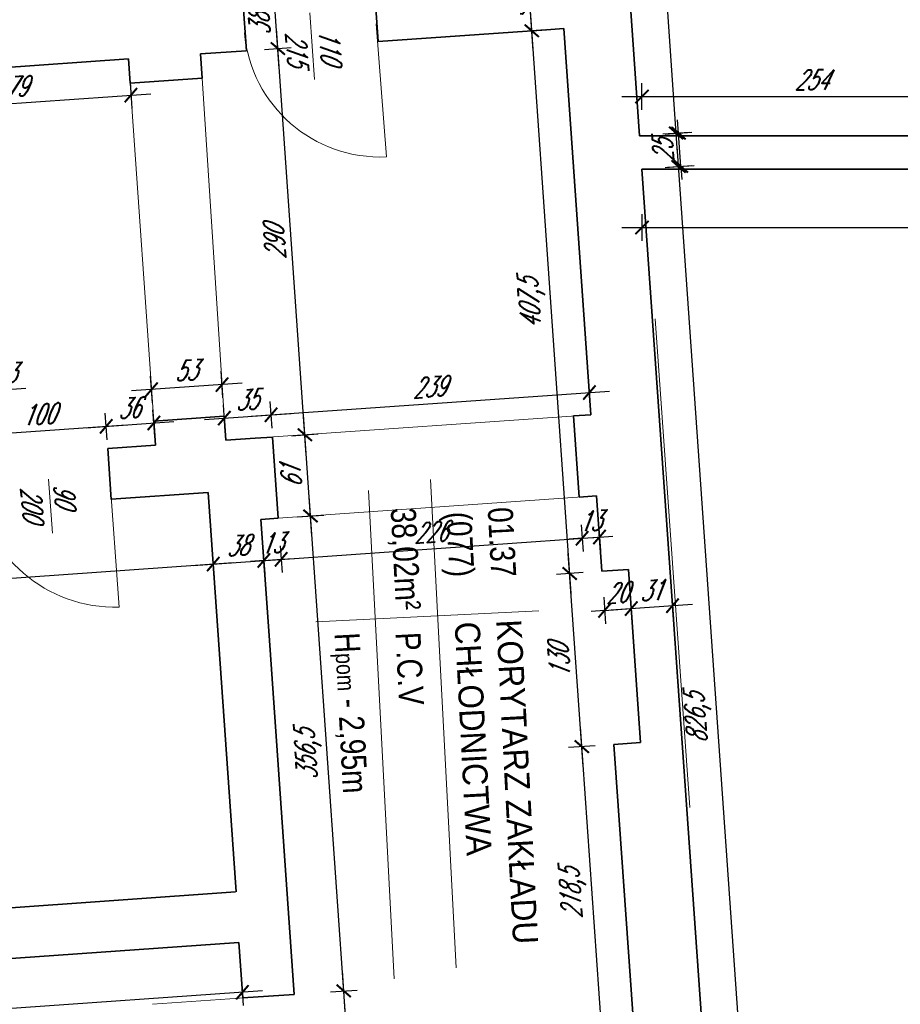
# Model space of a CAD drawing. Header units: millimetres. Extents: x 402 to 79005, y -7782 to 89952.
# Tile 201 of 256: x 22563 to 23222, y 37096 to 37833. Entities that reach past the tile are written whole.
import ezdxf

# ---------------------------------------------------------------- set-up
doc = ezdxf.new("R2010")
doc.units = ezdxf.units.MM
doc.header["$LTSCALE"] = 10
doc.linetypes.add('DASHED', pattern=[19.05, 12.7, -6.35])
doc.layers.get('0').update_dxf_attribs({"lineweight": 0})
doc.layers.get('Defpoints').update_dxf_attribs({"color": 253})
for name, color, linetype, lineweight in [('01 parter - ściany', 253, 'Continuous', 35), ('03_drzwi', 253, 'Continuous', 15), ('04-2_nad', 253, 'DASHED', 5), ('05-01_wymiary', 253, 'Continuous', 5), ('05-03_opis', 253, 'Continuous', 5)]:
    doc.layers.add(name, color=color, linetype=linetype, lineweight=lineweight)
doc.styles.add('ariel', font='ARIAL.TTF', dxfattribs={"width": 0.8})
doc.styles.add('ariel_wym', font='simplex.shx', dxfattribs={"width": 0.65, "oblique": 25})
doc.dimstyles.new('ariel 50 wnętrze', dxfattribs={"dimtxt": 15, "dimasz": 10, "dimexe": 10, "dimexo": 0, "dimgap": 5, "dimtad": 1, "dimdec": 1, "dimrnd": 0.5, "dimtxsty": 'ariel_wym', "dimblk": 'ARCHTICK', "dimcen": 2.5, "dimdle": 15, "dimazin": 0, "dimtfac": 1, "dimtdec": 1, "dimtix": 1, "dimtmove": 0, "dimatfit": 3, "dimldrblk": 'DOT', "dimfxl": 0, "dimarcsym": 0})

# ---------------------------------------------------------------- blocks, each defined once
blk = doc.blocks.new('_ArchTick')
at = {"color": 0, "linetype": 'ByBlock', "const_width": 0.15}
blk.add_lwpolyline([(-0.5, -0.5), (0.5, 0.5)], dxfattribs=at)
blk = doc.blocks.new('*D816')
at = {"layer": '05-01_wymiary', "color": 0, "lineweight": -2}
for p, q in [((23028.69, 37765.72), (23028.69, 37785.72)), ((23282.65, 37765.72), (23282.65, 37785.72)), ((23013.69, 37775.72), (23297.65, 37775.72))]:
    blk.add_line(p, q, dxfattribs=at)
at = {"layer": 'Defpoints', "color": 0}
for p in [(23282.65, 37775.72), (23028.69, 37746.34), (23282.65, 37746.34)]:
    blk.add_point(p, dxfattribs=at)
at = {"layer": '05-01_wymiary', "color": 0, "lineweight": -2, "xscale": 10, "yscale": 10, "zscale": 10, "rotation": 180}
blk.add_blockref('_ArchTick', (23028.69, 37775.72), dxfattribs=at)
at = {"layer": '05-01_wymiary', "color": 0, "lineweight": -2, "xscale": 10, "yscale": 10, "zscale": 10}
blk.add_blockref('_ArchTick', (23282.65, 37775.72), dxfattribs=at)
at = {"layer": '05-01_wymiary', "color": 0, "insert": (23155.67, 37788.22), "char_height": 15, "attachment_point": 5, "style": 'ariel_wym'}
blk.add_mtext('254', dxfattribs=at)
blk = doc.blocks.new('_Dot')
at = {"color": 0, "linetype": 'ByBlock', "lineweight": -2}
blk.add_line((-0.5, 0), (-1, 0), dxfattribs=at)
at = {"color": 0, "linetype": 'ByBlock', "const_width": 0.5}
blk.add_lwpolyline([(-0.25, 0, 1), (0.25, 0, 1)], format="xyb", close=True, dxfattribs=at)
blk = doc.blocks.new('*D821')
at = {"layer": '05-01_wymiary', "color": 0, "lineweight": -2}
for p, q in [((23028.69, 37687.62), (23028.69, 37667.62)), ((23868.65, 37687.62), (23868.65, 37667.62)), ((23013.69, 37677.62), (23883.65, 37677.62))]:
    blk.add_line(p, q, dxfattribs=at)
at = {"layer": 'Defpoints', "color": 0}
for p in [(23028.69, 37721.34), (23868.65, 37721.34), (23868.65, 37677.62)]:
    blk.add_point(p, dxfattribs=at)
at = {"layer": '05-01_wymiary', "color": 0, "lineweight": -2, "xscale": 10, "yscale": 10, "zscale": 10, "rotation": 180}
blk.add_blockref('_ArchTick', (23028.69, 37677.62), dxfattribs=at)
at = {"layer": '05-01_wymiary', "color": 0, "lineweight": -2, "xscale": 10, "yscale": 10, "zscale": 10}
blk.add_blockref('_ArchTick', (23868.65, 37677.62), dxfattribs=at)
at = {"layer": '05-01_wymiary', "color": 0, "insert": (23448.67, 37690.12), "char_height": 15, "attachment_point": 5, "style": 'ariel_wym'}
blk.add_mtext('840', dxfattribs=at)
blk = doc.blocks.new('*D453')
at = {"layer": '05-01_wymiary', "color": 0, "lineweight": -2}
for p, q in [((22812.34, 37004.99), (22804.25, 37120.71)), ((22795.32, 37105.05), (22815.28, 37106.44)), ((22801.32, 37019.26), (22821.27, 37020.65))]:
    blk.add_line(p, q, dxfattribs=at)
at = {"layer": 'Defpoints', "color": 0}
for p in [(22805.3, 37105.75), (22768.18, 37103.15), (22774.18, 37017.36)]:
    blk.add_point(p, dxfattribs=at)
at = {"layer": '05-01_wymiary', "color": 0, "lineweight": -2, "xscale": 10, "yscale": 10, "zscale": 10}
for p, rotation in [((22805.3, 37105.75), 94.00000000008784), ((22811.3, 37019.96), 274.0000000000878)]:
    blk.add_blockref('_ArchTick', p, dxfattribs=dict(at, rotation=rotation))
at = {"layer": '05-01_wymiary', "color": 0, "insert": (22795.83, 37061.98), "char_height": 15, "attachment_point": 5, "rotation": 94, "style": 'ariel_wym'}
blk.add_mtext('86', dxfattribs=at)
blk = doc.blocks.new('*D454')
at = {"layer": '05-01_wymiary', "color": 0, "lineweight": -2}
for p, q in [((22806.35, 37090.78), (22779.38, 37476.44)), ((22770.45, 37460.78), (22790.4, 37462.18)), ((22795.32, 37105.05), (22815.28, 37106.44))]:
    blk.add_line(p, q, dxfattribs=at)
at = {"layer": 'Defpoints', "color": 0}
for p in [(22756.27, 37459.79), (22780.42, 37461.48), (22768.18, 37103.15)]:
    blk.add_point(p, dxfattribs=at)
at = {"layer": '05-01_wymiary', "color": 0, "lineweight": -2, "xscale": 10, "yscale": 10, "zscale": 10}
for p, rotation in [((22780.42, 37461.48), 94.00000000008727), ((22805.3, 37105.75), 274.0000000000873)]:
    blk.add_blockref('_ArchTick', p, dxfattribs=dict(at, rotation=rotation))
at = {"layer": '05-01_wymiary', "color": 0, "insert": (22778.97, 37282.64), "char_height": 15, "attachment_point": 5, "rotation": 94, "style": 'ariel_wym'}
blk.add_mtext('356,5', dxfattribs=at)
blk = doc.blocks.new('*D455')
at = {"layer": '05-01_wymiary', "color": 0, "lineweight": -2}
for p, q in [((22781.47, 37446.51), (22775.12, 37537.29)), ((22766.19, 37521.63), (22786.14, 37523.03)), ((22770.45, 37460.78), (22790.4, 37462.18))]:
    blk.add_line(p, q, dxfattribs=at)
at = {"layer": 'Defpoints', "color": 0}
for p in [(22752.02, 37520.64), (22776.17, 37522.33), (22756.27, 37459.79)]:
    blk.add_point(p, dxfattribs=at)
at = {"layer": '05-01_wymiary', "color": 0, "lineweight": -2, "xscale": 10, "yscale": 10, "zscale": 10}
for p, rotation in [((22776.17, 37522.33), 94.00000000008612), ((22780.42, 37461.48), 274.0000000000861)]:
    blk.add_blockref('_ArchTick', p, dxfattribs=dict(at, rotation=rotation))
at = {"layer": '05-01_wymiary', "color": 0, "insert": (22765.83, 37491.03), "char_height": 15, "attachment_point": 5, "rotation": 94, "style": 'ariel_wym'}
blk.add_mtext('61', dxfattribs=at)
blk = doc.blocks.new('*D456')
at = {"layer": '05-01_wymiary', "color": 0, "lineweight": -2}
for p, q in [((22777.22, 37507.37), (22754.89, 37826.59)), ((22745.96, 37810.92), (22765.92, 37812.32)), ((22766.19, 37521.63), (22786.14, 37523.03))]:
    blk.add_line(p, q, dxfattribs=at)
at = {"layer": 'Defpoints', "color": 0}
for p in [(22755.94, 37811.62), (22732.41, 37809.98), (22752.02, 37520.64)]:
    blk.add_point(p, dxfattribs=at)
at = {"layer": '05-01_wymiary', "color": 0, "lineweight": -2, "xscale": 10, "yscale": 10, "zscale": 10}
for p, rotation in [((22755.94, 37811.62), 94.00000000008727), ((22776.17, 37522.33), 274.0000000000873)]:
    blk.add_blockref('_ArchTick', p, dxfattribs=dict(at, rotation=rotation))
at = {"layer": '05-01_wymiary', "color": 0, "insert": (22753.59, 37666.1), "char_height": 15, "attachment_point": 5, "rotation": 94, "style": 'ariel_wym'}
blk.add_mtext('290', dxfattribs=at)
blk = doc.blocks.new('*D457')
at = {"layer": '05-01_wymiary', "color": 0, "lineweight": -2}
for p, q in [((22756.99, 37796.66), (22752.24, 37864.49)), ((22743.31, 37848.83), (22763.26, 37850.23)), ((22745.96, 37810.92), (22765.92, 37812.32))]:
    blk.add_line(p, q, dxfattribs=at)
at = {"layer": 'Defpoints', "color": 0}
for p in [(22753.29, 37849.53), (22729.76, 37847.88), (22732.41, 37809.98)]:
    blk.add_point(p, dxfattribs=at)
at = {"layer": '05-01_wymiary', "color": 0, "lineweight": -2, "xscale": 10, "yscale": 10, "zscale": 10}
for p, rotation in [((22753.29, 37849.53), 94.00000000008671), ((22755.94, 37811.62), 274.0000000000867)]:
    blk.add_blockref('_ArchTick', p, dxfattribs=dict(at, rotation=rotation))
at = {"layer": '05-01_wymiary', "color": 0, "insert": (22742.15, 37829.7), "char_height": 15, "attachment_point": 5, "rotation": 94, "style": 'ariel_wym'}
blk.add_mtext('38', dxfattribs=at)
blk = doc.blocks.new('*D484')
at = {"layer": '05-01_wymiary', "color": 0, "lineweight": -2}
for p, q in [((22537.32, 37554.8), (22506.05, 37520.14)), ((22567.23, 37556.89), (22537.32, 37554.8)), ((22528.3, 37511.67), (22526.9, 37531.63)), ((22485.21, 37508.66), (22483.81, 37528.61)), ((22469.54, 37517.59), (22542.56, 37522.7))]:
    blk.add_line(p, q, dxfattribs=at)
at = {"layer": 'Defpoints', "color": 0}
for p in [(22527.6, 37521.65), (22485.67, 37502.01), (22528.76, 37505.03)]:
    blk.add_point(p, dxfattribs=at)
at = {"layer": '05-01_wymiary', "color": 0, "lineweight": -2, "xscale": 10, "yscale": 10, "zscale": 10}
for p, rotation in [((22484.51, 37518.64), 183.9999999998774), ((22527.6, 37521.65), 3.999999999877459)]:
    blk.add_blockref('_ArchTick', p, dxfattribs=dict(at, rotation=rotation))
at = {"layer": '05-01_wymiary', "color": 0, "insert": (22551.41, 37568.31), "char_height": 15, "attachment_point": 5, "rotation": 4, "style": 'ariel_wym'}
blk.add_mtext('43', dxfattribs=at)
blk = doc.blocks.new('*D485')
at = {"layer": '05-01_wymiary', "color": 0, "lineweight": -2}
for p, q in [((22628.05, 37518.65), (22626.66, 37538.6)), ((22528.3, 37511.67), (22526.9, 37531.63)), ((22512.63, 37520.6), (22642.32, 37529.67))]:
    blk.add_line(p, q, dxfattribs=at)
at = {"layer": 'Defpoints', "color": 0}
for p in [(22627.35, 37528.63), (22628.52, 37512), (22528.76, 37505.03)]:
    blk.add_point(p, dxfattribs=at)
at = {"layer": '05-01_wymiary', "color": 0, "lineweight": -2, "xscale": 10, "yscale": 10, "zscale": 10}
for p, rotation in [((22627.35, 37528.63), 3.999999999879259), ((22527.6, 37521.65), 183.9999999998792)]:
    blk.add_blockref('_ArchTick', p, dxfattribs=dict(at, rotation=rotation))
at = {"layer": '05-01_wymiary', "color": 0, "insert": (22576.6, 37537.61), "char_height": 15, "attachment_point": 5, "rotation": 4, "style": 'ariel_wym'}
blk.add_mtext('100', dxfattribs=at)
blk = doc.blocks.new('*D486')
at = {"layer": '05-01_wymiary', "color": 0, "lineweight": -2}
for p, q in [((22628.05, 37518.65), (22626.66, 37538.6)), ((22663.77, 37521.15), (22662.37, 37541.1)), ((22612.39, 37527.58), (22678.04, 37532.17))]:
    blk.add_line(p, q, dxfattribs=at)
at = {"layer": 'Defpoints', "color": 0}
for p in [(22663.07, 37531.12), (22628.52, 37512), (22664.23, 37514.5)]:
    blk.add_point(p, dxfattribs=at)
at = {"layer": '05-01_wymiary', "color": 0, "lineweight": -2, "xscale": 10, "yscale": 10, "zscale": 10}
for p, rotation in [((22627.35, 37528.63), 183.9999999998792), ((22663.07, 37531.12), 3.999999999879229)]:
    blk.add_blockref('_ArchTick', p, dxfattribs=dict(at, rotation=rotation))
at = {"layer": '05-01_wymiary', "color": 0, "insert": (22644.34, 37542.34), "char_height": 15, "attachment_point": 5, "rotation": 4, "style": 'ariel_wym'}
blk.add_mtext('36', dxfattribs=at)
blk = doc.blocks.new('*D487')
at = {"layer": '05-01_wymiary', "color": 0, "lineweight": -2}
for p, q in [((22714.82, 37549.89), (22713.43, 37569.84)), ((22729.09, 37560.91), (22646.36, 37555.13)), ((22662.02, 37546.2), (22660.62, 37566.15))]:
    blk.add_line(p, q, dxfattribs=at)
at = {"layer": 'Defpoints', "color": 0}
for p in [(22661.32, 37556.18), (22662.97, 37532.57), (22715.78, 37536.26)]:
    blk.add_point(p, dxfattribs=at)
at = {"layer": '05-01_wymiary', "color": 0, "lineweight": -2, "xscale": 10, "yscale": 10, "zscale": 10}
for p, rotation in [((22661.32, 37556.18), 183.9999999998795), ((22714.12, 37559.87), 3.99999999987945)]:
    blk.add_blockref('_ArchTick', p, dxfattribs=dict(at, rotation=rotation))
at = {"layer": '05-01_wymiary', "color": 0, "insert": (22686.85, 37570.49), "char_height": 15, "attachment_point": 5, "rotation": 4, "style": 'ariel_wym'}
blk.add_mtext('53', dxfattribs=at)
blk = doc.blocks.new('*D488')
at = {"layer": '05-01_wymiary', "color": 0, "lineweight": -2}
for p, q in [((22751.56, 37527.29), (22750.16, 37547.24)), ((22716.57, 37524.84), (22715.18, 37544.79)), ((22700.91, 37533.77), (22765.82, 37538.31))]:
    blk.add_line(p, q, dxfattribs=at)
at = {"layer": 'Defpoints', "color": 0}
for p in [(22750.86, 37537.26), (22717.04, 37518.19), (22752.02, 37520.64)]:
    blk.add_point(p, dxfattribs=at)
at = {"layer": '05-01_wymiary', "color": 0, "lineweight": -2, "xscale": 10, "yscale": 10, "zscale": 10}
for p, rotation in [((22715.88, 37534.82), 183.9999999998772), ((22750.86, 37537.26), 3.999999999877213)]:
    blk.add_blockref('_ArchTick', p, dxfattribs=dict(at, rotation=rotation))
at = {"layer": '05-01_wymiary', "color": 0, "insert": (22732.5, 37548.51), "char_height": 15, "attachment_point": 5, "rotation": 4, "style": 'ariel_wym'}
blk.add_mtext('35', dxfattribs=at)
blk = doc.blocks.new('*D489')
at = {"layer": '05-01_wymiary', "color": 0, "lineweight": -2}
for p, q in [((22989.28, 37553.93), (22988.58, 37563.91)), ((22735.89, 37536.21), (23004.24, 37554.98)), ((22751.56, 37527.29), (22750.16, 37547.24))]:
    blk.add_line(p, q, dxfattribs=at)
at = {"layer": 'Defpoints', "color": 0}
for p in [(22989.28, 37553.93), (22989.28, 37553.93), (22752.02, 37520.64)]:
    blk.add_point(p, dxfattribs=at)
at = {"layer": '05-01_wymiary', "color": 0, "lineweight": -2, "xscale": 10, "yscale": 10, "zscale": 10}
for p, rotation in [((22989.28, 37553.93), 3.999999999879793), ((22750.86, 37537.26), 183.9999999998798)]:
    blk.add_blockref('_ArchTick', p, dxfattribs=dict(at, rotation=rotation))
at = {"layer": '05-01_wymiary', "color": 0, "insert": (22869.19, 37558.07), "char_height": 15, "attachment_point": 5, "rotation": 4, "style": 'ariel_wym'}
blk.add_mtext('239', dxfattribs=at)
blk = doc.blocks.new('*D492')
at = {"layer": '05-01_wymiary', "color": 0, "lineweight": -2}
for p, q in [((22999.93, 37055.77), (22982.59, 37303.66)), ((22993.61, 37289.4), (22973.66, 37288)), ((23008.85, 37071.43), (22988.9, 37070.03))]:
    blk.add_line(p, q, dxfattribs=at)
at = {"layer": 'Defpoints', "color": 0}
for p in [(22983.64, 37288.7), (23007.7, 37290.38), (23022.95, 37072.42)]:
    blk.add_point(p, dxfattribs=at)
at = {"layer": '05-01_wymiary', "color": 0, "lineweight": -2, "xscale": 10, "yscale": 10, "zscale": 10}
for p, rotation in [((22983.64, 37288.7), 94.00000000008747), ((22998.88, 37070.73), 274.0000000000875)]:
    blk.add_blockref('_ArchTick', p, dxfattribs=dict(at, rotation=rotation))
at = {"layer": '05-01_wymiary', "color": 0, "insert": (22977.36, 37178.74), "char_height": 15, "attachment_point": 5, "rotation": 94, "style": 'ariel_wym'}
blk.add_mtext('218,5', dxfattribs=at)
blk = doc.blocks.new('*D493')
at = {"layer": '05-01_wymiary', "color": 0, "lineweight": -2}
for p, q in [((22984.68, 37273.74), (22973.52, 37433.35)), ((22984.54, 37419.08), (22964.59, 37417.69)), ((22993.61, 37289.4), (22973.66, 37288))]:
    blk.add_line(p, q, dxfattribs=at)
at = {"layer": 'Defpoints', "color": 0}
for p in [(22974.57, 37418.38), (22998.64, 37420.07), (23007.7, 37290.38)]:
    blk.add_point(p, dxfattribs=at)
at = {"layer": '05-01_wymiary', "color": 0, "lineweight": -2, "xscale": 10, "yscale": 10, "zscale": 10}
for p, rotation in [((22974.57, 37418.38), 94.00000000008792), ((22983.64, 37288.7), 274.0000000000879)]:
    blk.add_blockref('_ArchTick', p, dxfattribs=dict(at, rotation=rotation))
at = {"layer": '05-01_wymiary', "color": 0, "insert": (22966.63, 37352.67), "char_height": 15, "attachment_point": 5, "rotation": 94, "style": 'ariel_wym'}
blk.add_mtext('130', dxfattribs=at)
blk = doc.blocks.new('*D494')
at = {"layer": '05-01_wymiary', "color": 0, "lineweight": -2}
for p, q in [((22975.62, 37403.42), (22945.09, 37839.89)), ((22956.12, 37825.62), (22936.17, 37824.22)), ((22984.54, 37419.08), (22964.59, 37417.69))]:
    blk.add_line(p, q, dxfattribs=at)
at = {"layer": 'Defpoints', "color": 0}
for p in [(22970.21, 37826.61), (22946.14, 37824.92), (22998.64, 37420.07)]:
    blk.add_point(p, dxfattribs=at)
at = {"layer": '05-01_wymiary', "color": 0, "lineweight": -2, "xscale": 10, "yscale": 10, "zscale": 10}
for p, rotation in [((22946.14, 37824.92), 94.00000000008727), ((22974.57, 37418.38), 274.0000000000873)]:
    blk.add_blockref('_ArchTick', p, dxfattribs=dict(at, rotation=rotation))
at = {"layer": '05-01_wymiary', "color": 0, "insert": (22946.46, 37620.68), "char_height": 15, "attachment_point": 5, "rotation": 94, "style": 'ariel_wym'}
blk.add_mtext('407,5', dxfattribs=at)
blk = doc.blocks.new('*D495')
at = {"layer": '05-01_wymiary', "color": 0, "lineweight": -2}
for p, q in [((22947.19, 37809.96), (22942.44, 37877.79)), ((22953.47, 37863.53), (22933.51, 37862.13)), ((22956.12, 37825.62), (22936.17, 37824.22))]:
    blk.add_line(p, q, dxfattribs=at)
at = {"layer": 'Defpoints', "color": 0}
for p in [(22954.59, 37863.61), (22943.49, 37862.83), (22970.21, 37826.61)]:
    blk.add_point(p, dxfattribs=at)
at = {"layer": '05-01_wymiary', "color": 0, "lineweight": -2, "xscale": 10, "yscale": 10, "zscale": 10}
for p, rotation in [((22943.49, 37862.83), 94.00000000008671), ((22946.14, 37824.92), 274.0000000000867)]:
    blk.add_blockref('_ArchTick', p, dxfattribs=dict(at, rotation=rotation))
at = {"layer": '05-01_wymiary', "color": 0, "insert": (22932.35, 37843), "char_height": 15, "attachment_point": 5, "rotation": 94, "style": 'ariel_wym'}
blk.add_mtext('38', dxfattribs=at)
blk = doc.blocks.new('*D538')
at = {"layer": '05-01_wymiary', "color": 0, "lineweight": -2}
for p, q in [((22645.2, 37786.7), (22646.6, 37766.75)), ((22452.37, 37763.19), (22660.86, 37777.77)), ((22466.64, 37774.21), (22468.03, 37754.26))]:
    blk.add_line(p, q, dxfattribs=at)
at = {"layer": 'Defpoints', "color": 0}
for p in [(22644, 37803.79), (22465.44, 37791.31), (22645.9, 37776.73)]:
    blk.add_point(p, dxfattribs=at)
at = {"layer": '05-01_wymiary', "color": 0, "lineweight": -2, "xscale": 10, "yscale": 10, "zscale": 10}
for p, rotation in [((22645.9, 37776.73), 3.9999999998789), ((22467.33, 37764.24), 183.9999999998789)]:
    blk.add_blockref('_ArchTick', p, dxfattribs=dict(at, rotation=rotation))
at = {"layer": '05-01_wymiary', "color": 0, "insert": (22555.74, 37782.95), "char_height": 15, "attachment_point": 5, "rotation": 4, "style": 'ariel_wym'}
blk.add_mtext('179', dxfattribs=at)
blk = doc.blocks.new('*D539')
at = {"layer": '05-01_wymiary', "color": 0, "lineweight": -2}
for p, q in [((22706.85, 37435.47), (22708.25, 37415.52)), ((22091.05, 37382.38), (22722.51, 37426.54)), ((22105.32, 37393.41), (22106.72, 37373.45))]:
    blk.add_line(p, q, dxfattribs=at)
at = {"layer": 'Defpoints', "color": 0}
for p in [(22703.79, 37479.17), (22102.26, 37437.11), (22707.55, 37425.49)]:
    blk.add_point(p, dxfattribs=at)
at = {"layer": '05-01_wymiary', "color": 0, "lineweight": -2, "xscale": 10, "yscale": 10, "zscale": 10}
for p, rotation in [((22707.55, 37425.49), 3.999999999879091), ((22106.02, 37383.43), 183.9999999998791)]:
    blk.add_blockref('_ArchTick', p, dxfattribs=dict(at, rotation=rotation))
at = {"layer": '05-01_wymiary', "color": 0, "insert": (22405.91, 37416.93), "char_height": 15, "attachment_point": 5, "rotation": 4, "style": 'ariel_wym'}
blk.add_mtext('603', dxfattribs=at)
blk = doc.blocks.new('*D540')
at = {"layer": '05-01_wymiary', "color": 0, "lineweight": -2}
for p, q in [((22706.85, 37435.47), (22708.25, 37415.52)), ((22744.76, 37438.12), (22746.15, 37418.17)), ((22692.59, 37424.45), (22760.42, 37429.19))]:
    blk.add_line(p, q, dxfattribs=at)
at = {"layer": 'Defpoints', "color": 0}
for p in [(22703.79, 37479.17), (22743.31, 37458.88), (22745.46, 37428.14)]:
    blk.add_point(p, dxfattribs=at)
at = {"layer": '05-01_wymiary', "color": 0, "lineweight": -2, "xscale": 10, "yscale": 10, "zscale": 10}
for p, rotation in [((22707.55, 37425.49), 183.9999999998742), ((22745.46, 37428.14), 3.999999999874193)]:
    blk.add_blockref('_ArchTick', p, dxfattribs=dict(at, rotation=rotation))
at = {"layer": '05-01_wymiary', "color": 0, "insert": (22725.63, 37439.29), "char_height": 15, "attachment_point": 5, "rotation": 4, "style": 'ariel_wym'}
blk.add_mtext('38', dxfattribs=at)
blk = doc.blocks.new('*D541')
at = {"layer": '05-01_wymiary', "color": 0, "lineweight": -2}
for p, q in [((22744.76, 37438.12), (22746.15, 37418.17)), ((22757.73, 37439.03), (22759.12, 37419.08)), ((22745.46, 37428.14), (22735.48, 37427.45)), ((22745.46, 37428.14), (22758.42, 37429.05)), ((22758.42, 37429.05), (22768.4, 37429.75))]:
    blk.add_line(p, q, dxfattribs=at)
at = {"layer": 'Defpoints', "color": 0}
for p in [(22743.31, 37458.88), (22756.27, 37459.79), (22758.42, 37429.05)]:
    blk.add_point(p, dxfattribs=at)
at = {"layer": '05-01_wymiary', "color": 0, "lineweight": -2, "xscale": 10, "yscale": 10, "zscale": 10}
for p, rotation in [((22745.46, 37428.14), 3.999999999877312), ((22758.42, 37429.05), 183.9999999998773)]:
    blk.add_blockref('_ArchTick', p, dxfattribs=dict(at, rotation=rotation))
at = {"layer": '05-01_wymiary', "color": 0, "insert": (22751.07, 37441.07), "char_height": 15, "attachment_point": 5, "rotation": 4, "style": 'ariel_wym'}
blk.add_mtext('13', dxfattribs=at)
blk = doc.blocks.new('*D542')
at = {"layer": '05-01_wymiary', "color": 0, "lineweight": -2}
for p, q in [((22983.18, 37454.79), (22984.57, 37434.84)), ((22743.46, 37428), (22998.84, 37445.86)), ((22757.73, 37439.03), (22759.12, 37419.08))]:
    blk.add_line(p, q, dxfattribs=at)
at = {"layer": 'Defpoints', "color": 0}
for p in [(22981.72, 37475.55), (22756.27, 37459.79), (22983.87, 37444.82)]:
    blk.add_point(p, dxfattribs=at)
at = {"layer": '05-01_wymiary', "color": 0, "lineweight": -2, "xscale": 10, "yscale": 10, "zscale": 10}
for p, rotation in [((22983.87, 37444.82), 3.999999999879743), ((22758.42, 37429.05), 183.9999999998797)]:
    blk.add_blockref('_ArchTick', p, dxfattribs=dict(at, rotation=rotation))
at = {"layer": '05-01_wymiary', "color": 0, "insert": (22870.28, 37449.4), "char_height": 15, "attachment_point": 5, "rotation": 4, "style": 'ariel_wym'}
blk.add_mtext('226', dxfattribs=at)
blk = doc.blocks.new('*D543')
at = {"layer": '05-01_wymiary', "color": 0, "lineweight": -2}
for p, q in [((22999.99, 37400.72), (23001.38, 37380.76)), ((23019.96, 37402.11), (23021.36, 37382.16)), ((23000.69, 37390.74), (23020.66, 37392.14)), ((23020.66, 37392.14), (23030.64, 37392.83)), ((23000.69, 37390.74), (22990.71, 37390.04))]:
    blk.add_line(p, q, dxfattribs=at)
at = {"layer": 'Defpoints', "color": 0}
for p in [(23018.61, 37421.46), (22998.64, 37420.07), (23020.66, 37392.14)]:
    blk.add_point(p, dxfattribs=at)
at = {"layer": '05-01_wymiary', "color": 0, "lineweight": -2, "xscale": 10, "yscale": 10, "zscale": 10}
for p, rotation in [((23000.69, 37390.74), 3.999999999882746), ((23020.66, 37392.14), 183.9999999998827)]:
    blk.add_blockref('_ArchTick', p, dxfattribs=dict(at, rotation=rotation))
at = {"layer": '05-01_wymiary', "color": 0, "insert": (23009.8, 37403.91), "char_height": 15, "attachment_point": 5, "rotation": 4, "style": 'ariel_wym'}
blk.add_mtext('20', dxfattribs=at)
blk = doc.blocks.new('*D544')
at = {"layer": '05-01_wymiary', "color": 0, "lineweight": -2}
for p, q in [((23019.96, 37402.11), (23021.36, 37382.16)), ((23051.26, 37398.65), (23052.26, 37384.32)), ((23005.7, 37391.09), (23066.53, 37395.34))]:
    blk.add_line(p, q, dxfattribs=at)
at = {"layer": 'Defpoints', "color": 0}
for p in [(23018.61, 37421.46), (23051.26, 37398.65), (23051.56, 37394.3)]:
    blk.add_point(p, dxfattribs=at)
at = {"layer": '05-01_wymiary', "color": 0, "lineweight": -2, "xscale": 10, "yscale": 10, "zscale": 10}
for p, rotation in [((23051.56, 37394.3), 3.999999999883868), ((23020.66, 37392.14), 183.9999999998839)]:
    blk.add_blockref('_ArchTick', p, dxfattribs=dict(at, rotation=rotation))
at = {"layer": '05-01_wymiary', "color": 0, "insert": (23035.24, 37405.69), "char_height": 15, "attachment_point": 5, "rotation": 4, "style": 'ariel_wym'}
blk.add_mtext('31', dxfattribs=at)
blk = doc.blocks.new('*D545')
at = {"layer": '05-01_wymiary', "color": 0, "lineweight": -2}
for p, q in [((22728.66, 37114.68), (22730.05, 37094.72)), ((22744.32, 37105.75), (22113.48, 37061.63)), ((22127.75, 37072.66), (22129.14, 37052.7))]:
    blk.add_line(p, q, dxfattribs=at)
at = {"layer": 'Defpoints', "color": 0}
for p in [(22726.75, 37141.95), (22125.84, 37099.94), (22128.45, 37062.68)]:
    blk.add_point(p, dxfattribs=at)
at = {"layer": '05-01_wymiary', "color": 0, "lineweight": -2, "xscale": 10, "yscale": 10, "zscale": 10}
for p, rotation in [((22729.35, 37104.7), 3.999999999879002), ((22128.45, 37062.68), 183.999999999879)]:
    blk.add_blockref('_ArchTick', p, dxfattribs=dict(at, rotation=rotation))
at = {"layer": '05-01_wymiary', "color": 0, "insert": (22427.93, 37097.58), "char_height": 15, "attachment_point": 5, "rotation": 4, "style": 'ariel_wym'}
blk.add_mtext('602,5', dxfattribs=at)
blk = doc.blocks.new('*D550')
at = {"layer": '05-01_wymiary', "color": 0, "lineweight": -2}
for p, q in [((23114.77, 36883.69), (23055.01, 37738.21)), ((23046.09, 37722.55), (23066.04, 37723.95)), ((23103.75, 36897.96), (23123.7, 36899.35))]:
    blk.add_line(p, q, dxfattribs=at)
at = {"layer": 'Defpoints', "color": 0}
for p in [(23056.06, 37723.25), (23028.69, 37721.34), (23086.36, 36896.74)]:
    blk.add_point(p, dxfattribs=at)
at = {"layer": '05-01_wymiary', "color": 0, "lineweight": -2, "xscale": 10, "yscale": 10, "zscale": 10}
for p, rotation in [((23056.06, 37723.25), 94.00000000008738), ((23113.72, 36898.66), 274.0000000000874)]:
    blk.add_blockref('_ArchTick', p, dxfattribs=dict(at, rotation=rotation))
at = {"layer": '05-01_wymiary', "color": 0, "insert": (23071, 37309.98), "char_height": 15, "attachment_point": 5, "rotation": 94, "style": 'ariel_wym'}
blk.add_mtext('826,5', dxfattribs=at)
blk = doc.blocks.new('*D551')
at = {"layer": '05-01_wymiary', "color": 0, "lineweight": -2}
for p, q in [((23056.06, 37748.25), (23055.36, 37758.23)), ((23046.09, 37747.55), (23066.04, 37748.95)), ((23057.8, 37723.37), (23056.06, 37748.25)), ((23047.83, 37722.67), (23067.78, 37724.07)), ((23057.8, 37723.37), (23058.5, 37713.4))]:
    blk.add_line(p, q, dxfattribs=at)
at = {"layer": 'Defpoints', "color": 0}
for p in [(23028.69, 37746.34), (23056.06, 37748.25), (23028.69, 37721.34)]:
    blk.add_point(p, dxfattribs=at)
at = {"layer": '05-01_wymiary', "color": 0, "lineweight": -2, "xscale": 10, "yscale": 10, "zscale": 10}
for p, rotation in [((23056.06, 37748.25), 274.0000000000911), ((23057.8, 37723.37), 94.00000000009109)]:
    blk.add_blockref('_ArchTick', p, dxfattribs=dict(at, rotation=rotation))
at = {"layer": '05-01_wymiary', "color": 0, "insert": (23044.46, 37734.94), "char_height": 15, "attachment_point": 5, "rotation": 94, "style": 'ariel_wym'}
blk.add_mtext('25', dxfattribs=at)
blk = doc.blocks.new('*D552')
at = {"layer": '05-01_wymiary', "color": 0, "lineweight": -2}
for p, q in [((23055.35, 37733.38), (23018.62, 38258.7)), ((23009.69, 38243.04), (23029.64, 38244.44)), ((23044.33, 37747.64), (23064.28, 37749.04))]:
    blk.add_line(p, q, dxfattribs=at)
at = {"layer": 'Defpoints', "color": 0}
for p in [(22992.3, 38241.82), (23019.67, 38243.74), (23025.65, 37746.34)]:
    blk.add_point(p, dxfattribs=at)
at = {"layer": '05-01_wymiary', "color": 0, "lineweight": -2, "xscale": 10, "yscale": 10, "zscale": 10}
for p, rotation in [((23019.67, 38243.74), 94.00000000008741), ((23054.31, 37748.34), 274.0000000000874)]:
    blk.add_blockref('_ArchTick', p, dxfattribs=dict(at, rotation=rotation))
at = {"layer": '05-01_wymiary', "color": 0, "insert": (23028.15, 37922.78), "char_height": 15, "attachment_point": 5, "rotation": 94, "style": 'ariel_wym'}
blk.add_mtext('496,5', dxfattribs=at)
blk = doc.blocks.new('*D642')
at = {"layer": '05-01_wymiary', "color": 0, "lineweight": -2}
for p, q in [((22983.18, 37454.79), (22984.57, 37434.84)), ((22996.14, 37455.7), (22997.54, 37435.75)), ((22983.87, 37444.82), (22973.9, 37444.12)), ((22983.87, 37444.82), (22996.84, 37445.72)), ((22996.84, 37445.72), (23006.82, 37446.42))]:
    blk.add_line(p, q, dxfattribs=at)
at = {"layer": 'Defpoints', "color": 0}
for p in [(22981.72, 37475.55), (22994.69, 37476.46), (22996.84, 37445.72)]:
    blk.add_point(p, dxfattribs=at)
at = {"layer": '05-01_wymiary', "color": 0, "lineweight": -2, "xscale": 10, "yscale": 10, "zscale": 10}
for p, rotation in [((22983.87, 37444.82), 3.999999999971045), ((22996.84, 37445.72), 183.999999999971)]:
    blk.add_blockref('_ArchTick', p, dxfattribs=dict(at, rotation=rotation))
at = {"layer": '05-01_wymiary', "color": 0, "insert": (22989.49, 37457.74), "char_height": 15, "attachment_point": 5, "rotation": 4, "style": 'ariel_wym'}
blk.add_mtext('13', dxfattribs=at)

msp = doc.modelspace()

# ---------------------------------------------------------------- linework, layer by layer
at = {"layer": '01 parter - ściany'}
for p, q in [((23026.95, 37746.34), (23013.31, 37941.36)), ((22729.76, 37847.88), (22732.41, 37809.98)), ((22829.22, 37841.81), (22830.96, 37816.87)), ((22957.24, 37825.7), (22970.21, 37826.61)), ((22990.44, 37537.31), (22970.21, 37826.61)), ((22830.96, 37816.87), (22957.24, 37825.7)), ((22698.07, 37807.58), (22732.41, 37809.98)), ((22698.07, 37807.58), (22699.34, 37789.51)), ((22465.44, 37791.31), (22644, 37803.79)), ((22644, 37803.79), (22645.27, 37785.73)), ((22699.34, 37789.51), (22645.27, 37785.73)), ((23026.95, 37746.34), (23282.65, 37746.34)), ((23073.82, 37075.97), (23028.69, 37721.34)), ((23028.69, 37721.34), (23868.65, 37721.34)), ((22715.78, 37536.26), (22662.97, 37532.57)), ((22662.97, 37532.57), (22664.23, 37514.5)), ((22715.78, 37536.26), (22717.04, 37518.19)), ((22990.44, 37537.31), (22977.47, 37536.4)), ((22977.47, 37536.4), (22981.72, 37475.55)), ((22717.04, 37518.19), (22739.05, 37519.73)), ((22739.05, 37519.73), (22752.02, 37520.64)), ((22752.02, 37520.64), (22756.27, 37459.79)), ((22628.52, 37512), (22664.23, 37514.5)), ((22631.18, 37473.92), (22628.52, 37512)), ((22631.17, 37474.1), (22703.79, 37479.17)), ((22631.17, 37474.1), (22703.79, 37479.17)), ((22724.72, 37179.91), (22703.79, 37479.17)), ((22981.72, 37475.55), (22994.69, 37476.46)), ((22998.64, 37420.07), (22994.69, 37476.46)), ((22756.27, 37459.79), (22743.31, 37458.88)), ((22748.89, 37378.97), (22743.31, 37458.88)), ((22998.64, 37420.07), (23018.61, 37421.46)), ((23027.68, 37291.78), (23018.61, 37421.46)), ((22768.18, 37103.15), (22748.89, 37378.97)), ((23007.7, 37290.38), (23027.68, 37291.78)), ((23022.95, 37072.42), (23007.7, 37290.38)), ((22123.19, 37137.84), (22724.1, 37179.86)), ((22125.84, 37099.94), (22726.75, 37141.95)), ((22729.71, 37100.46), (22726.75, 37141.95)), ((22768.18, 37103.15), (22729.71, 37100.46))]:
    msp.add_line(p, q, dxfattribs=at)
at = {"layer": '03_drzwi'}
for p, q in [((22779.94, 37838.34), (22783.43, 37788.5)), ((22837.35, 37730.49), (22829.48, 37830.18)), ((22584.21, 37489.17), (22587.04, 37448.74)), ((22637.07, 37393.22), (22629.85, 37492.96)), ((22748.95, 37101.81), (22662, 37095.73))]:
    msp.add_line(p, q, dxfattribs=at)
for centre, radius, start, end in [((22832.59, 37832.45), 102.08, 185.15179, 272.67164), ((22633.75, 37497.46), 104.29, 186.3166, 271.82255)]:
    msp.add_arc(centre, radius, start, end, dxfattribs=at)
at = {"layer": '04-2_nad', "ltscale": 2}
for p, q in [((22699.34, 37789.51), (22715.78, 37536.26)), ((22662.97, 37532.57), (22645.27, 37785.73)), ((22745.54, 37520.19), (22990.44, 37537.31)), ((22756.27, 37459.79), (22994.69, 37476.46))]:
    msp.add_line(p, q, dxfattribs=at)
at = {"layer": '05-03_opis'}
for p, q in [((23064.59, 37243.06), (23038.55, 37609.12)), ((22870.22, 37488.87), (22889.6, 37123.05)), ((22823.75, 37480.59), (22843.13, 37114.77)), ((22951.42, 37390.41), (22784.3, 37382.26))]:
    msp.add_line(p, q, dxfattribs=at)

# ---------------------------------------------------------------- texts
at = {"layer": '03_drzwi', "char_height": 15, "width": 160.5905, "attachment_point": 1, "rotation": 275.17461, "style": 'ariel_wym'}
for s, insert in [('110\\P215', (22801.35, 37826.92)), ('90\\P200', (22603.02, 37486.2))]:
    msp.add_mtext(s, dxfattribs=dict(at, insert=insert))
at = {"layer": '05-03_opis', "style": 'ariel'}
for s, insert, char_height, width, attachment_point, rotation in [('{\\fArial|b0|i0|c238|p34;38,02m²}', (22850.06, 37429.37), 18.7387, 87.1301, 5, 273), ('{\\fArial|b0|i0|c238|p34;01.37\\P(077)}', (22905.42, 37440.94), 18.7387, 87.1301, 5, 273), ('\\W0.9;{\\fArial|b0|i0|c238|p34;KORYTARZ ZAKŁADU \\PCHŁODNICTWA }', (22913.14, 37383.13), 18.7387, 375.0449, 4, 273), ('{\\fArial|b0|i0|c238|p34; H\\H0.7x;pom\\H1.429x; - 2,95m}', (22805.49, 37379.81), 18.7387, 258.2312, 4, 273.03216), ('P.C.V', (22853.19, 37374.43), 18.739, 258.2312, 4, 273)]:
    msp.add_mtext(s, dxfattribs=dict(at, insert=insert, char_height=char_height, width=width, attachment_point=attachment_point, rotation=rotation))

# ---------------------------------------------------------------- dimensions: what is measured, and where the dimension line sits
at = {"layer": '05-01_wymiary'}
for base, p1, p2, angle, picture, middle in [((23019.67, 38243.74), (23025.65, 37746.34), (22992.3, 38241.82), 94, '*D552', (23042.04, 37923.76)), ((22527.6, 37521.65), (22485.67, 37502.01), (22528.76, 37505.03), 4, '*D484', (22542.31, 37555.14))]:
    dim = msp.add_linear_dim(base=base, p1=p1, p2=p2, angle=angle, dimstyle='ariel 50 wnętrze', override={"dimtmove": 1}, dxfattribs=at)
    dim.commit()
    dim.dimension.update_dxf_attribs({"geometry": picture, "text_midpoint": middle, "dimtype": 160})
for base, p1, p2, angle, picture, middle in [((22943.49, 37862.83), (22970.21, 37826.61), (22954.59, 37863.61), 94, '*D495', (22932.35, 37843)), ((22753.29, 37849.53), (22732.41, 37809.98), (22729.76, 37847.88), 94, '*D457', (22742.15, 37829.7)), ((22946.14, 37824.92), (22998.64, 37420.07), (22970.21, 37826.61), 94, '*D494', (22946.46, 37620.68)), ((22755.94, 37811.62), (22752.02, 37520.64), (22732.41, 37809.98), 94, '*D456', (22753.59, 37666.1)), ((22645.9, 37776.73), (22465.44, 37791.31), (22644, 37803.79), 4, '*D538', (22555.74, 37782.95)), ((23056.06, 37748.25), (23028.69, 37721.34), (23028.69, 37746.34), 94, '*D551', (23044.46, 37734.94)), ((22989.28, 37553.93), (22752.02, 37520.64), (22989.28, 37553.93), 4, '*D489', (22869.19, 37558.07)), ((22627.35, 37528.63), (22528.76, 37505.03), (22628.52, 37512), 4, '*D485', (22576.6, 37537.61)), ((22663.07, 37531.12), (22628.52, 37512), (22664.23, 37514.5), 4, '*D486', (22644.34, 37542.34)), ((22776.17, 37522.33), (22756.27, 37459.79), (22752.02, 37520.64), 94, '*D455', (22765.83, 37491.03)), ((22745.46, 37428.14), (22703.79, 37479.17), (22743.31, 37458.88), 4, '*D540', (22725.63, 37439.29)), ((22983.87, 37444.82), (22756.27, 37459.79), (22981.72, 37475.55), 4, '*D542', (22870.28, 37449.4)), ((22780.42, 37461.48), (22768.18, 37103.15), (22756.27, 37459.79), 94, '*D454', (22778.97, 37282.64)), ((22758.42, 37429.05), (22743.31, 37458.88), (22756.27, 37459.79), 4, '*D541', (22751.07, 37441.07)), ((22974.57, 37418.38), (23007.7, 37290.38), (22998.64, 37420.07), 94, '*D493', (22966.63, 37352.67)), ((23051.56, 37394.3), (23018.61, 37421.46), (23051.26, 37398.65), 4, '*D544', (23035.24, 37405.69)), ((22983.64, 37288.7), (23022.95, 37072.42), (23007.7, 37290.38), 94, '*D492', (22977.36, 37178.74)), ((22805.3, 37105.75), (22774.18, 37017.36), (22768.18, 37103.15), 94, '*D453', (22795.83, 37061.98))]:
    dim = msp.add_linear_dim(base=base, p1=p1, p2=p2, angle=angle, dimstyle='ariel 50 wnętrze', override={"dimtmove": 1}, dxfattribs=at)
    dim.commit()
    dim.dimension.update_dxf_attribs({"geometry": picture, "text_midpoint": middle})
for base, p1, p2, picture, middle in [((23282.65, 37775.72), (23028.69, 37746.34), (23282.65, 37746.34), '*D816', (23155.67, 37788.22)), ((23868.65, 37677.62), (23028.69, 37721.34), (23868.65, 37721.34), '*D821', (23448.67, 37690.12))]:
    dim = msp.add_linear_dim(base=base, p1=p1, p2=p2, dimstyle='ariel 50 wnętrze', dxfattribs=at)
    dim.commit()
    dim.dimension.update_dxf_attribs({"geometry": picture, "text_midpoint": middle})
for base, p1, p2, angle, picture, middle in [((23056.06, 37723.25), (23086.36, 36896.74), (23028.69, 37721.34), 94, '*D550', (23071, 37309.98)), ((22661.32, 37556.18), (22715.78, 37536.26), (22662.97, 37532.57), 4, '*D487', (22686.85, 37570.49)), ((22750.86, 37537.26), (22717.04, 37518.19), (22752.02, 37520.64), 4, '*D488', (22732.5, 37548.51)), ((22707.55, 37425.49), (22102.26, 37437.11), (22703.79, 37479.17), 4, '*D539', (22405.91, 37416.93)), ((23020.66, 37392.14), (22998.64, 37420.07), (23018.61, 37421.46), 4, '*D543', (23009.8, 37403.91)), ((22128.45, 37062.68), (22726.75, 37141.95), (22125.84, 37099.94), 4, '*D545', (22427.93, 37097.58))]:
    dim = msp.add_linear_dim(base=base, p1=p1, p2=p2, angle=angle, dimstyle='ariel 50 wnętrze', dxfattribs=at)
    dim.commit()
    dim.dimension.update_dxf_attribs({"geometry": picture, "text_midpoint": middle})
dim = msp.add_aligned_dim(p1=(22981.72, 37475.55), p2=(22994.69, 37476.46), distance=-30.81, dimstyle='ariel 50 wnętrze', override={"dimtmove": 1}, dxfattribs=at)
dim.commit()
dim.dimension.update_dxf_attribs({"geometry": '*D642', "text_midpoint": (22989.49, 37457.74)})

doc.saveas('drawing.dxf')
